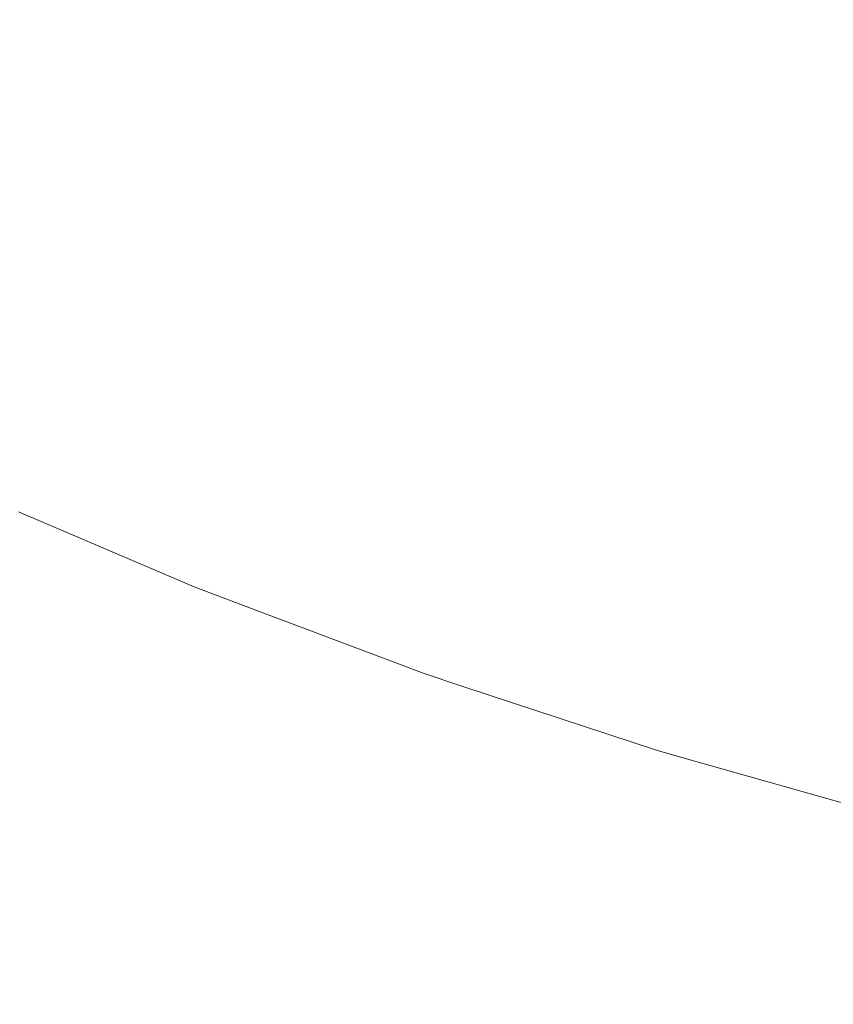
# Model space of a CAD drawing. Header units: centimetres. Extents: x -26 to 27.3, y 37.2 to 39.
# Tile 132 of 256: x -7.9403 to -7.9122, y 37.5001 to 37.5341. Entities that reach past the tile are written whole.
import ezdxf

# ---------------------------------------------------------------- set-up
doc = ezdxf.new("R2010")
doc.units = ezdxf.units.CM
doc.header["$LTSCALE"] = 2.54
doc.layers.add('Lucido design-1', color=7, linetype='Continuous')

# ---------------------------------------------------------------- blocks, each defined once
blk = doc.blocks.new('Gruppo-6-1')
at = {"color": 7, "linetype": 'Continuous', "lineweight": 9}
for points in [[(-25.859734, 38.900112, -349.282667), (-25.859734, 37.300112, -349.282667), (27.240266, 37.300112, -349.282667), (27.240266, 38.900112, -349.282667)], [(-25.859734, 38.900112, -373.24943), (-25.859734, 37.300112, -373.24943), (27.240266, 37.300112, -373.24943), (27.240266, 38.900112, -373.24943)]]:
    blk.add_3dface(points, dxfattribs=at)
for points, invisible_edges in [([(-7.926448, 37.534087, -349.721263), (-7.933434, 37.537068, -349.721263), (-7.93236, 37.539444, -349.718051), (-7.925476, 37.536506, -349.718051)], 15), ([(-7.926448, 37.534087, -373.688027), (-7.933434, 37.537068, -373.688027), (-7.93236, 37.539444, -373.684814), (-7.925476, 37.536506, -373.684814)], 15), ([(-7.918473, 37.533863, -349.718051), (-7.925476, 37.536506, -349.718051), (-7.924454, 37.539049, -349.714947), (-7.91756, 37.536448, -349.714947)], 15), ([(-7.918473, 37.533863, -373.684814), (-7.925476, 37.536506, -373.684814), (-7.924454, 37.539049, -373.68171), (-7.91756, 37.536448, -373.68171)], 15), ([(-7.935411, 37.532694, -349.727989), (-7.942449, 37.536057, -349.727989), (-7.9414, 37.538137, -349.724578), (-7.934452, 37.534816, -349.724578)], 15), ([(-7.935411, 37.532694, -373.694752), (-7.942449, 37.536057, -373.694752), (-7.9414, 37.538137, -373.691341), (-7.934452, 37.534816, -373.691341)], 15), ([(-7.927369, 37.531794, -349.724578), (-7.934452, 37.534816, -349.724578), (-7.933434, 37.537068, -349.721263), (-7.926448, 37.534087, -349.721263)], 15), ([(-7.927369, 37.531794, -373.691341), (-7.934452, 37.534816, -373.691341), (-7.933434, 37.537068, -373.688027), (-7.926448, 37.534087, -373.688027)], 15), ([(-7.919342, 37.531405, -349.721263), (-7.926448, 37.534087, -349.721263), (-7.925476, 37.536506, -349.718051), (-7.918473, 37.533863, -349.718051)], 15), ([(-7.919342, 37.531405, -373.688027), (-7.926448, 37.534087, -373.688027), (-7.925476, 37.536506, -373.684814), (-7.918473, 37.533863, -373.684814)], 15), ([(-7.911364, 37.53152, -349.718051), (-7.918473, 37.533863, -349.718051), (-7.91756, 37.536448, -349.714947), (-7.910562, 37.534141, -349.714947)], 15), ([(-7.911364, 37.53152, -373.684814), (-7.918473, 37.533863, -373.684814), (-7.91756, 37.536448, -373.68171), (-7.910562, 37.534141, -373.68171)], 15), ([(-7.936311, 37.530703, -349.731491), (-7.943432, 37.534106, -349.731491), (-7.942449, 37.536057, -349.727989), (-7.935411, 37.532694, -349.727989)], 15), ([(-7.936311, 37.530703, -373.698254), (-7.943432, 37.534106, -373.698254), (-7.942449, 37.536057, -373.694752), (-7.935411, 37.532694, -373.694752)], 15), ([(-7.928238, 37.529633, -349.727989), (-7.935411, 37.532694, -349.727989), (-7.934452, 37.534816, -349.724578), (-7.927369, 37.531794, -349.724578)], 15), ([(-7.928238, 37.529633, -373.694752), (-7.935411, 37.532694, -373.694752), (-7.934452, 37.534816, -373.691341), (-7.927369, 37.531794, -373.691341)], 15), ([(-7.93715, 37.528847, -349.735076), (-7.944349, 37.532287, -349.735076), (-7.943432, 37.534106, -349.731491), (-7.936311, 37.530703, -349.731491)], 15), ([(-7.93715, 37.528847, -373.701839), (-7.944349, 37.532287, -373.701839), (-7.943432, 37.534106, -373.698254), (-7.936311, 37.530703, -373.698254)], 15), ([(-7.920165, 37.529075, -349.724578), (-7.927369, 37.531794, -349.724578), (-7.926448, 37.534087, -349.721263), (-7.919342, 37.531405, -349.721263)], 15), ([(-7.920165, 37.529075, -373.691341), (-7.927369, 37.531794, -373.691341), (-7.926448, 37.534087, -373.688027), (-7.919342, 37.531405, -373.688027)], 15), ([(-7.912128, 37.529027, -349.721263), (-7.919342, 37.531405, -349.721263), (-7.918473, 37.533863, -349.718051), (-7.911364, 37.53152, -349.718051)], 15), ([(-7.912128, 37.529027, -373.688027), (-7.919342, 37.531405, -373.688027), (-7.918473, 37.533863, -373.684814), (-7.911364, 37.53152, -373.684814)], 15), ([(-7.929052, 37.527606, -349.731491), (-7.936311, 37.530703, -349.731491), (-7.935411, 37.532694, -349.727989), (-7.928238, 37.529633, -349.727989)], 15), ([(-7.929052, 37.527606, -373.698254), (-7.936311, 37.530703, -373.698254), (-7.935411, 37.532694, -373.694752), (-7.928238, 37.529633, -373.694752)], 15), ([(-7.937927, 37.527129, -349.738739), (-7.945198, 37.530603, -349.738739), (-7.944349, 37.532287, -349.735076), (-7.93715, 37.528847, -349.735076)], 15), ([(-7.937927, 37.527129, -373.705502), (-7.945198, 37.530603, -373.705502), (-7.944349, 37.532287, -373.701839), (-7.93715, 37.528847, -373.701839)], 15), ([(-7.920941, 37.526879, -349.727989), (-7.928238, 37.529633, -349.727989), (-7.927369, 37.531794, -349.724578), (-7.920165, 37.529075, -349.724578)], 15), ([(-7.920941, 37.526879, -373.694752), (-7.928238, 37.529633, -373.694752), (-7.927369, 37.531794, -373.691341), (-7.920165, 37.529075, -373.691341)], 15), ([(-7.912851, 37.526665, -349.724578), (-7.920165, 37.529075, -349.724578), (-7.919342, 37.531405, -349.721263), (-7.912128, 37.529027, -349.721263)], 15), ([(-7.912851, 37.526665, -373.691341), (-7.920165, 37.529075, -373.691341), (-7.919342, 37.531405, -373.688027), (-7.912128, 37.529027, -373.688027)], 15), ([(-7.93864, 37.525551, -349.742473), (-7.945978, 37.529057, -349.742473), (-7.945198, 37.530603, -349.738739), (-7.937927, 37.527129, -349.738739)], 15), ([(-7.93864, 37.525551, -373.709236), (-7.945978, 37.529057, -373.709236), (-7.945198, 37.530603, -373.705502), (-7.937927, 37.527129, -373.705502)], 15), ([(-7.929812, 37.525716, -349.735076), (-7.93715, 37.528847, -349.735076), (-7.936311, 37.530703, -349.731491), (-7.929052, 37.527606, -349.731491)], 15), ([(-7.929812, 37.525716, -373.701839), (-7.93715, 37.528847, -373.701839), (-7.936311, 37.530703, -373.698254), (-7.929052, 37.527606, -373.698254)], 15), ([(-7.921669, 37.524819, -349.731491), (-7.929052, 37.527606, -349.731491), (-7.928238, 37.529633, -349.727989), (-7.920941, 37.526879, -349.727989)], 15), ([(-7.921669, 37.524819, -373.698254), (-7.929052, 37.527606, -373.698254), (-7.928238, 37.529633, -373.694752), (-7.920941, 37.526879, -373.694752)], 15), ([(-7.939289, 37.524115, -349.746272), (-7.946687, 37.52765, -349.746272), (-7.945978, 37.529057, -349.742473), (-7.93864, 37.525551, -349.742473)], 15), ([(-7.939289, 37.524115, -373.713035), (-7.946687, 37.52765, -373.713035), (-7.945978, 37.529057, -373.709236), (-7.93864, 37.525551, -373.709236)], 15), ([(-7.913533, 37.524437, -349.727989), (-7.920941, 37.526879, -349.727989), (-7.920165, 37.529075, -349.724578), (-7.912851, 37.526665, -349.724578)], 15), ([(-7.913533, 37.524437, -373.694752), (-7.920941, 37.526879, -373.694752), (-7.920165, 37.529075, -373.691341), (-7.912851, 37.526665, -373.691341)], 15), ([(-7.930515, 37.523966, -349.738739), (-7.937927, 37.527129, -349.738739), (-7.93715, 37.528847, -349.735076), (-7.929812, 37.525716, -349.735076)], 15), ([(-7.930515, 37.523966, -373.705502), (-7.937927, 37.527129, -373.705502), (-7.93715, 37.528847, -373.701839), (-7.929812, 37.525716, -373.701839)], 15), ([(-7.905442, 37.524567, -349.724578), (-7.912851, 37.526665, -349.724578), (-7.912128, 37.529027, -349.721263), (-7.90482, 37.526957, -349.721263)], 15), ([(-7.905442, 37.524567, -373.691341), (-7.912851, 37.526665, -373.691341), (-7.912128, 37.529027, -373.688027), (-7.90482, 37.526957, -373.688027)], 15), ([(-7.939873, 37.522825, -349.75013), (-7.947325, 37.526386, -349.75013), (-7.946687, 37.52765, -349.746272), (-7.939289, 37.524115, -349.746272)], 15), ([(-7.939873, 37.522825, -373.716893), (-7.947325, 37.526386, -373.716893), (-7.946687, 37.52765, -373.713035), (-7.939289, 37.524115, -373.713035)], 15), ([(-7.922347, 37.522899, -349.735076), (-7.929812, 37.525716, -349.735076), (-7.929052, 37.527606, -349.731491), (-7.921669, 37.524819, -349.731491)], 15), ([(-7.922347, 37.522899, -373.701839), (-7.929812, 37.525716, -373.701839), (-7.929052, 37.527606, -373.698254), (-7.921669, 37.524819, -373.698254)], 15), ([(-7.931161, 37.522359, -349.742473), (-7.93864, 37.525551, -349.742473), (-7.937927, 37.527129, -349.738739), (-7.930515, 37.523966, -349.738739)], 15), ([(-7.931161, 37.522359, -373.709236), (-7.93864, 37.525551, -373.709236), (-7.937927, 37.527129, -373.705502), (-7.930515, 37.523966, -373.705502)], 15), ([(-7.914173, 37.522348, -349.731491), (-7.921669, 37.524819, -349.731491), (-7.920941, 37.526879, -349.727989), (-7.913533, 37.524437, -349.727989)], 15), ([(-7.914173, 37.522348, -373.698254), (-7.921669, 37.524819, -373.698254), (-7.920941, 37.526879, -373.694752), (-7.913533, 37.524437, -373.694752)], 15), ([(-7.906029, 37.522312, -349.727989), (-7.913533, 37.524437, -349.727989), (-7.912851, 37.526665, -349.724578), (-7.905442, 37.524567, -349.724578)], 15), ([(-7.906029, 37.522312, -373.694752), (-7.913533, 37.524437, -373.694752), (-7.912851, 37.526665, -373.691341), (-7.905442, 37.524567, -373.691341)], 15), ([(-7.94039, 37.52168, -349.754038), (-7.94789, 37.525264, -349.754038), (-7.947325, 37.526386, -349.75013), (-7.939873, 37.522825, -349.75013)], 15), ([(-7.94039, 37.52168, -373.720802), (-7.94789, 37.525264, -373.720802), (-7.947325, 37.526386, -373.716893), (-7.939873, 37.522825, -373.716893)], 15), ([(-7.922975, 37.521121, -349.738739), (-7.930515, 37.523966, -349.738739), (-7.929812, 37.525716, -349.735076), (-7.922347, 37.522899, -349.735076)], 15), ([(-7.922975, 37.521121, -373.705502), (-7.930515, 37.523966, -373.705502), (-7.929812, 37.525716, -373.701839), (-7.922347, 37.522899, -373.701839)], 15), ([(-7.931748, 37.520898, -349.746272), (-7.939289, 37.524115, -349.746272), (-7.93864, 37.525551, -349.742473), (-7.931161, 37.522359, -349.742473)], 15), ([(-7.931748, 37.520898, -373.713035), (-7.939289, 37.524115, -373.713035), (-7.93864, 37.525551, -373.709236), (-7.931161, 37.522359, -373.709236)], 15), ([(-7.91477, 37.520401, -349.735076), (-7.922347, 37.522899, -349.735076), (-7.921669, 37.524819, -349.731491), (-7.914173, 37.522348, -349.731491)], 15), ([(-7.91477, 37.520401, -373.701839), (-7.922347, 37.522899, -373.701839), (-7.921669, 37.524819, -373.698254), (-7.914173, 37.522348, -373.698254)], 15), ([(-7.90658, 37.520198, -349.731491), (-7.914173, 37.522348, -349.731491), (-7.913533, 37.524437, -349.727989), (-7.906029, 37.522312, -349.727989)], 15), ([(-7.90658, 37.520198, -373.698254), (-7.914173, 37.522348, -373.698254), (-7.913533, 37.524437, -373.694752), (-7.906029, 37.522312, -373.694752)], 15), ([(-7.932276, 37.519583, -349.75013), (-7.939873, 37.522825, -349.75013), (-7.939289, 37.524115, -349.746272), (-7.931748, 37.520898, -349.746272)], 15), ([(-7.932276, 37.519583, -373.716893), (-7.939873, 37.522825, -373.716893), (-7.939289, 37.524115, -373.713035), (-7.931748, 37.520898, -373.713035)], 15), ([(-7.923552, 37.519488, -349.742473), (-7.931161, 37.522359, -349.742473), (-7.930515, 37.523966, -349.738739), (-7.922975, 37.521121, -349.738739)], 15), ([(-7.923552, 37.519488, -373.709236), (-7.931161, 37.522359, -373.709236), (-7.930515, 37.523966, -373.705502), (-7.922975, 37.521121, -373.705502)], 15), ([(-7.932744, 37.518418, -349.754038), (-7.94039, 37.52168, -349.754038), (-7.939873, 37.522825, -349.75013), (-7.932276, 37.519583, -349.75013)], 15), ([(-7.932744, 37.518418, -373.720802), (-7.94039, 37.52168, -373.720802), (-7.939873, 37.522825, -373.716893), (-7.932276, 37.519583, -373.716893)], 15), ([(-7.915322, 37.518598, -349.738739), (-7.922975, 37.521121, -349.738739), (-7.922347, 37.522899, -349.735076), (-7.91477, 37.520401, -349.735076)], 15), ([(-7.915322, 37.518598, -373.705502), (-7.922975, 37.521121, -373.705502), (-7.922347, 37.522899, -373.701839), (-7.91477, 37.520401, -373.701839)], 15), ([(-7.924077, 37.518003, -349.746272), (-7.931748, 37.520898, -349.746272), (-7.931161, 37.522359, -349.742473), (-7.923552, 37.519488, -349.742473)], 15), ([(-7.924077, 37.518003, -373.713035), (-7.931748, 37.520898, -373.713035), (-7.931161, 37.522359, -373.709236), (-7.923552, 37.519488, -373.709236)], 15), ([(-7.907093, 37.518227, -349.735076), (-7.91477, 37.520401, -349.735076), (-7.914173, 37.522348, -349.731491), (-7.90658, 37.520198, -349.731491)], 15), ([(-7.907093, 37.518227, -373.701839), (-7.91477, 37.520401, -373.701839), (-7.914173, 37.522348, -373.698254), (-7.90658, 37.520198, -373.698254)], 15), ([(-7.933152, 37.517403, -349.757992), (-7.94084, 37.520684, -349.757992), (-7.94039, 37.52168, -349.754038), (-7.932744, 37.518418, -349.754038)], 15), ([(-7.933152, 37.517403, -373.724755), (-7.94084, 37.520684, -373.724755), (-7.94039, 37.52168, -373.720802), (-7.932744, 37.518418, -373.720802)], 15), ([(-7.924549, 37.516667, -349.75013), (-7.932276, 37.519583, -349.75013), (-7.931748, 37.520898, -349.746272), (-7.924077, 37.518003, -349.746272)], 15), ([(-7.924549, 37.516667, -373.716893), (-7.932276, 37.519583, -373.716893), (-7.931748, 37.520898, -373.713035), (-7.924077, 37.518003, -373.713035)], 15), ([(-7.915829, 37.516942, -349.742473), (-7.923552, 37.519488, -349.742473), (-7.922975, 37.521121, -349.738739), (-7.915322, 37.518598, -349.738739)], 15), ([(-7.915829, 37.516942, -373.709236), (-7.923552, 37.519488, -373.709236), (-7.922975, 37.521121, -373.705502), (-7.915322, 37.518598, -373.705502)], 15), ([(-7.933499, 37.516541, -349.761983), (-7.941223, 37.519837, -349.761983), (-7.94084, 37.520684, -349.757992), (-7.933152, 37.517403, -349.757992)], 15), ([(-7.933499, 37.516541, -373.728746), (-7.941223, 37.519837, -373.728746), (-7.94084, 37.520684, -373.724755), (-7.933152, 37.517403, -373.724755)], 15), ([(-7.907568, 37.516402, -349.738739), (-7.915322, 37.518598, -349.738739), (-7.91477, 37.520401, -349.735076), (-7.907093, 37.518227, -349.735076)], 15), ([(-7.907568, 37.516402, -373.705502), (-7.915322, 37.518598, -373.705502), (-7.91477, 37.520401, -373.701839), (-7.907093, 37.518227, -373.701839)], 15), ([(-7.933784, 37.515831, -349.766006), (-7.941538, 37.51914, -349.766006), (-7.941223, 37.519837, -349.761983), (-7.933499, 37.516541, -349.761983)], 15), ([(-7.933784, 37.515831, -373.732769), (-7.941538, 37.51914, -373.732769), (-7.941223, 37.519837, -373.728746), (-7.933499, 37.516541, -373.728746)], 15), ([(-7.924967, 37.515483, -349.754038), (-7.932744, 37.518418, -349.754038), (-7.932276, 37.519583, -349.75013), (-7.924549, 37.516667, -349.75013)], 15), ([(-7.924967, 37.515483, -373.720802), (-7.932744, 37.518418, -373.720802), (-7.932276, 37.519583, -373.716893), (-7.924549, 37.516667, -373.716893)], 15), ([(-7.91629, 37.515436, -349.746272), (-7.924077, 37.518003, -349.746272), (-7.923552, 37.519488, -349.742473), (-7.915829, 37.516942, -349.742473)], 15), ([(-7.91629, 37.515436, -373.713035), (-7.924077, 37.518003, -373.713035), (-7.923552, 37.519488, -373.709236), (-7.915829, 37.516942, -373.709236)], 15), ([(-7.934007, 37.515275, -349.770053), (-7.941785, 37.518594, -349.770053), (-7.941538, 37.51914, -349.766006), (-7.933784, 37.515831, -349.766006)], 15), ([(-7.934007, 37.515275, -373.736816), (-7.941785, 37.518594, -373.736816), (-7.941538, 37.51914, -373.732769), (-7.933784, 37.515831, -373.732769)], 15), ([(-7.934168, 37.514874, -349.774117), (-7.941963, 37.5182, -349.774117), (-7.941785, 37.518594, -349.770053), (-7.934007, 37.515275, -349.770053)], 15), ([(-7.934168, 37.514874, -373.74088), (-7.941963, 37.5182, -373.74088), (-7.941785, 37.518594, -373.736816), (-7.934007, 37.515275, -373.736816)], 15), ([(-7.908004, 37.514726, -349.742473), (-7.915829, 37.516942, -349.742473), (-7.915322, 37.518598, -349.738739), (-7.907568, 37.516402, -349.738739)], 15), ([(-7.908004, 37.514726, -373.709236), (-7.915829, 37.516942, -373.709236), (-7.915322, 37.518598, -373.705502), (-7.907568, 37.516402, -373.705502)], 15), ([(-7.934268, 37.514627, -349.778192), (-7.942073, 37.517958, -349.778192), (-7.941963, 37.5182, -349.774117), (-7.934168, 37.514874, -349.774117)], 15), ([(-7.934268, 37.514627, -373.744955), (-7.942073, 37.517958, -373.744955), (-7.941963, 37.5182, -373.74088), (-7.934168, 37.514874, -373.74088)], 15), ([(-7.925332, 37.514452, -349.757992), (-7.933152, 37.517403, -349.757992), (-7.932744, 37.518418, -349.754038), (-7.924967, 37.515483, -349.754038)], 15), ([(-7.925332, 37.514452, -373.724755), (-7.933152, 37.517403, -373.724755), (-7.932744, 37.518418, -373.720802), (-7.924967, 37.515483, -373.720802)], 15), ([(-7.934371, 37.514369, -349.988627), (-7.942187, 37.517704, -349.988627), (-7.942122, 37.517849, -349.984639), (-7.934312, 37.514516, -349.984639)], 15), ([(-7.934371, 37.514369, -373.95539), (-7.942187, 37.517704, -373.95539), (-7.942122, 37.517849, -373.951402), (-7.934312, 37.514516, -373.951402)], 15), ([(-7.940369, 37.517122, -349.982667), (-7.934305, 37.514534, -349.982667), (-7.934312, 37.514516, -349.984639), (-7.942122, 37.517849, -349.984639)], 14), ([(-7.940369, 37.517122, -373.94943), (-7.934305, 37.514534, -373.94943), (-7.934312, 37.514516, -373.951402), (-7.942122, 37.517849, -373.951402)], 14), ([(-7.934304, 37.514536, -349.782122), (-7.942113, 37.517868, -349.782122), (-7.942073, 37.517958, -349.778192), (-7.934268, 37.514627, -349.778192)], 15), ([(-7.934304, 37.514536, -373.748885), (-7.942113, 37.517868, -373.748885), (-7.942073, 37.517958, -373.744955), (-7.934268, 37.514627, -373.744955)], 15), ([(-7.942113, 37.517868, -349.782122), (-7.934304, 37.514536, -349.782122), (-7.934305, 37.514534, -349.782667), (-7.940369, 37.517122, -349.782667)], 11), ([(-7.942113, 37.517868, -373.748885), (-7.934304, 37.514536, -373.748885), (-7.934305, 37.514534, -373.74943), (-7.940369, 37.517122, -373.74943)], 11), ([(-7.916705, 37.514081, -349.75013), (-7.924549, 37.516667, -349.75013), (-7.924077, 37.518003, -349.746272), (-7.91629, 37.515436, -349.746272)], 15), ([(-7.916705, 37.514081, -373.716893), (-7.924549, 37.516667, -373.716893), (-7.924077, 37.518003, -373.713035), (-7.91629, 37.515436, -373.713035)], 15), ([(-7.93449, 37.514074, -349.992612), (-7.942318, 37.517415, -349.992612), (-7.942187, 37.517704, -349.988627), (-7.934371, 37.514369, -349.988627)], 15), ([(-7.93449, 37.514074, -373.959375), (-7.942318, 37.517415, -373.959375), (-7.942187, 37.517704, -373.95539), (-7.934371, 37.514369, -373.95539)], 15), ([(-7.934668, 37.513631, -349.996586), (-7.942515, 37.516979, -349.996586), (-7.942318, 37.517415, -349.992612), (-7.93449, 37.514074, -349.992612)], 15), ([(-7.934668, 37.513631, -373.963349), (-7.942515, 37.516979, -373.963349), (-7.942318, 37.517415, -373.959375), (-7.93449, 37.514074, -373.959375)], 15), ([(-7.925641, 37.513575, -349.761983), (-7.933499, 37.516541, -349.761983), (-7.933152, 37.517403, -349.757992), (-7.925332, 37.514452, -349.757992)], 15), ([(-7.925641, 37.513575, -373.728746), (-7.933499, 37.516541, -373.728746), (-7.933152, 37.517403, -373.724755), (-7.925332, 37.514452, -373.724755)], 15), ([(-7.934906, 37.51304, -350.000543), (-7.942777, 37.516398, -350.000543), (-7.942515, 37.516979, -349.996586), (-7.934668, 37.513631, -349.996586)], 15), ([(-7.934906, 37.51304, -373.967306), (-7.942777, 37.516398, -373.967306), (-7.942515, 37.516979, -373.963349), (-7.934668, 37.513631, -373.963349)], 15), ([(-7.934305, 37.514534, -349.982667), (-7.940369, 37.517122, -349.982667), (-7.940369, 37.517122, -349.782667), (-7.934305, 37.514534, -349.782667)], 10), ([(-7.934305, 37.514534, -373.94943), (-7.940369, 37.517122, -373.94943), (-7.940369, 37.517122, -373.74943), (-7.934305, 37.514534, -373.74943)], 10), ([(-7.908401, 37.513202, -349.746272), (-7.91629, 37.515436, -349.746272), (-7.915829, 37.516942, -349.742473), (-7.908004, 37.514726, -349.742473)], 15), ([(-7.908401, 37.513202, -373.713035), (-7.91629, 37.515436, -373.713035), (-7.915829, 37.516942, -373.709236), (-7.908004, 37.514726, -373.709236)], 15), ([(-7.925896, 37.512854, -349.766006), (-7.933784, 37.515831, -349.766006), (-7.933499, 37.516541, -349.761983), (-7.925641, 37.513575, -349.761983)], 15), ([(-7.925896, 37.512854, -373.732769), (-7.933784, 37.515831, -373.732769), (-7.933499, 37.516541, -373.728746), (-7.925641, 37.513575, -373.728746)], 15), ([(-7.917073, 37.512881, -349.754038), (-7.924967, 37.515483, -349.754038), (-7.924549, 37.516667, -349.75013), (-7.916705, 37.514081, -349.75013)], 15), ([(-7.917073, 37.512881, -373.720802), (-7.924967, 37.515483, -373.720802), (-7.924549, 37.516667, -373.716893), (-7.916705, 37.514081, -373.716893)], 15), ([(-7.935203, 37.5123, -350.004477), (-7.943106, 37.515673, -350.004477), (-7.942777, 37.516398, -350.000543), (-7.934906, 37.51304, -350.000543)], 15), ([(-7.935203, 37.5123, -373.97124), (-7.943106, 37.515673, -373.97124), (-7.942777, 37.516398, -373.967306), (-7.934906, 37.51304, -373.967306)], 15), ([(-7.926096, 37.51229, -349.770053), (-7.934007, 37.515275, -349.770053), (-7.933784, 37.515831, -349.766006), (-7.925896, 37.512854, -349.766006)], 15), ([(-7.926096, 37.51229, -373.736816), (-7.934007, 37.515275, -373.736816), (-7.933784, 37.515831, -373.732769), (-7.925896, 37.512854, -373.732769)], 15), ([(-7.935559, 37.511414, -350.00838), (-7.943499, 37.514802, -350.00838), (-7.943106, 37.515673, -350.004477), (-7.935203, 37.5123, -350.004477)], 15), ([(-7.935559, 37.511414, -373.975143), (-7.943499, 37.514802, -373.975143), (-7.943106, 37.515673, -373.97124), (-7.935203, 37.5123, -373.97124)], 15), ([(-7.917393, 37.511835, -349.757992), (-7.925332, 37.514452, -349.757992), (-7.924967, 37.515483, -349.754038), (-7.917073, 37.512881, -349.754038)], 15), ([(-7.917393, 37.511835, -373.724755), (-7.925332, 37.514452, -373.724755), (-7.924967, 37.515483, -373.720802), (-7.917073, 37.512881, -373.720802)], 15), ([(-7.92624, 37.511882, -349.774117), (-7.934168, 37.514874, -349.774117), (-7.934007, 37.515275, -349.770053), (-7.926096, 37.51229, -349.770053)], 15), ([(-7.92624, 37.511882, -373.74088), (-7.934168, 37.514874, -373.74088), (-7.934007, 37.515275, -373.736816), (-7.926096, 37.51229, -373.736816)], 15), ([(-7.908758, 37.511831, -349.75013), (-7.916705, 37.514081, -349.75013), (-7.91629, 37.515436, -349.746272), (-7.908401, 37.513202, -349.746272)], 15), ([(-7.908758, 37.511831, -373.716893), (-7.916705, 37.514081, -373.716893), (-7.91629, 37.515436, -373.713035), (-7.908401, 37.513202, -373.713035)], 15), ([(-7.935974, 37.510382, -350.012247), (-7.943957, 37.513789, -350.012247), (-7.943499, 37.514802, -350.00838), (-7.935559, 37.511414, -350.00838)], 15), ([(-7.935974, 37.510382, -373.97901), (-7.943957, 37.513789, -373.97901), (-7.943499, 37.514802, -373.975143), (-7.935559, 37.511414, -373.975143)], 15), ([(-7.926328, 37.511631, -349.778192), (-7.934268, 37.514627, -349.778192), (-7.934168, 37.514874, -349.774117), (-7.92624, 37.511882, -349.774117)], 15), ([(-7.926328, 37.511631, -373.744955), (-7.934268, 37.514627, -373.744955), (-7.934168, 37.514874, -373.74088), (-7.92624, 37.511882, -373.74088)], 15), ([(-7.926421, 37.511369, -349.988627), (-7.934371, 37.514369, -349.988627), (-7.934312, 37.514516, -349.984639), (-7.926368, 37.511518, -349.984639)], 15), ([(-7.926421, 37.511369, -373.95539), (-7.934371, 37.514369, -373.95539), (-7.934312, 37.514516, -373.951402), (-7.926368, 37.511518, -373.951402)], 15), ([(-7.934312, 37.514516, -349.984639), (-7.934305, 37.514534, -349.982667), (-7.932778, 37.513958, -349.982667)], 9), ([(-7.934312, 37.514516, -373.951402), (-7.934305, 37.514534, -373.94943), (-7.932778, 37.513958, -373.94943)], 9), ([(-7.932778, 37.513958, -349.982667), (-7.926362, 37.511537, -349.982667), (-7.926368, 37.511518, -349.984639), (-7.934312, 37.514516, -349.984639)], 14), ([(-7.932778, 37.513958, -373.94943), (-7.926362, 37.511537, -373.94943), (-7.926368, 37.511518, -373.951402), (-7.934312, 37.514516, -373.951402)], 14), ([(-7.932778, 37.513958, -349.782667), (-7.934305, 37.514534, -349.782667), (-7.934304, 37.514536, -349.782122)], 10), ([(-7.932778, 37.513958, -373.74943), (-7.934305, 37.514534, -373.74943), (-7.934304, 37.514536, -373.748885)], 10), ([(-7.934305, 37.514534, -349.782667), (-7.932778, 37.513958, -349.782667), (-7.932778, 37.513958, -349.982667), (-7.934305, 37.514534, -349.982667)], 10), ([(-7.934305, 37.514534, -373.74943), (-7.932778, 37.513958, -373.74943), (-7.932778, 37.513958, -373.94943), (-7.934305, 37.514534, -373.94943)], 10), ([(-7.926361, 37.511538, -349.782122), (-7.934304, 37.514536, -349.782122), (-7.934268, 37.514627, -349.778192), (-7.926328, 37.511631, -349.778192)], 15), ([(-7.926361, 37.511538, -373.748885), (-7.934304, 37.514536, -373.748885), (-7.934268, 37.514627, -373.744955), (-7.926328, 37.511631, -373.744955)], 15), ([(-7.934304, 37.514536, -349.782122), (-7.926361, 37.511538, -349.782122), (-7.926362, 37.511537, -349.782667), (-7.932778, 37.513958, -349.782667)], 11), ([(-7.934304, 37.514536, -373.748885), (-7.926361, 37.511538, -373.748885), (-7.926362, 37.511537, -373.74943), (-7.932778, 37.513958, -373.74943)], 11), ([(-7.917665, 37.510946, -349.761983), (-7.925641, 37.513575, -349.761983), (-7.925332, 37.514452, -349.757992), (-7.917393, 37.511835, -349.757992)], 15), ([(-7.917665, 37.510946, -373.728746), (-7.925641, 37.513575, -373.728746), (-7.925332, 37.514452, -373.724755), (-7.917393, 37.511835, -373.724755)], 15), ([(-7.926527, 37.511069, -349.992612), (-7.93449, 37.514074, -349.992612), (-7.934371, 37.514369, -349.988627), (-7.926421, 37.511369, -349.988627)], 15), ([(-7.926527, 37.511069, -373.959375), (-7.93449, 37.514074, -373.959375), (-7.934371, 37.514369, -373.95539), (-7.926421, 37.511369, -373.95539)], 15), ([(-7.909075, 37.510616, -349.754038), (-7.917073, 37.512881, -349.754038), (-7.916705, 37.514081, -349.75013), (-7.908758, 37.511831, -349.75013)], 15), ([(-7.909075, 37.510616, -373.720802), (-7.917073, 37.512881, -373.720802), (-7.916705, 37.514081, -373.716893), (-7.908758, 37.511831, -373.716893)], 15), ([(-7.936447, 37.509205, -350.01607), (-7.94448, 37.512632, -350.01607), (-7.943957, 37.513789, -350.012247), (-7.935974, 37.510382, -350.012247)], 15), ([(-7.936447, 37.509205, -373.982833), (-7.94448, 37.512632, -373.982833), (-7.943957, 37.513789, -373.97901), (-7.935974, 37.510382, -373.97901)], 15), ([(-7.926686, 37.510619, -349.996586), (-7.934668, 37.513631, -349.996586), (-7.93449, 37.514074, -349.992612), (-7.926527, 37.511069, -349.992612)], 15), ([(-7.926686, 37.510619, -373.963349), (-7.934668, 37.513631, -373.963349), (-7.93449, 37.514074, -373.959375), (-7.926527, 37.511069, -373.959375)], 15), ([(-7.926362, 37.511537, -349.982667), (-7.932778, 37.513958, -349.982667), (-7.932778, 37.513958, -349.782667), (-7.926362, 37.511537, -349.782667)], 10), ([(-7.926362, 37.511537, -373.94943), (-7.932778, 37.513958, -373.94943), (-7.932778, 37.513958, -373.74943), (-7.926362, 37.511537, -373.74943)], 10), ([(-7.926898, 37.510018, -350.000543), (-7.934906, 37.51304, -350.000543), (-7.934668, 37.513631, -349.996586), (-7.926686, 37.510619, -349.996586)], 15), ([(-7.926898, 37.510018, -373.967306), (-7.934906, 37.51304, -373.967306), (-7.934668, 37.513631, -373.963349), (-7.926686, 37.510619, -373.963349)], 15), ([(-7.917889, 37.510215, -349.766006), (-7.925896, 37.512854, -349.766006), (-7.925641, 37.513575, -349.761983), (-7.917665, 37.510946, -349.761983)], 15), ([(-7.917889, 37.510215, -373.732769), (-7.925896, 37.512854, -373.732769), (-7.925641, 37.513575, -373.728746), (-7.917665, 37.510946, -373.728746)], 15), ([(-7.927164, 37.509267, -350.004477), (-7.935203, 37.5123, -350.004477), (-7.934906, 37.51304, -350.000543), (-7.926898, 37.510018, -350.000543)], 15), ([(-7.927164, 37.509267, -373.97124), (-7.935203, 37.5123, -373.97124), (-7.934906, 37.51304, -373.967306), (-7.926898, 37.510018, -373.967306)], 15), ([(-7.918064, 37.509642, -349.770053), (-7.926096, 37.51229, -349.770053), (-7.925896, 37.512854, -349.766006), (-7.917889, 37.510215, -349.766006)], 15), ([(-7.918064, 37.509642, -373.736816), (-7.926096, 37.51229, -373.736816), (-7.925896, 37.512854, -373.732769), (-7.917889, 37.510215, -373.732769)], 15), ([(-7.90935, 37.509558, -349.757992), (-7.917393, 37.511835, -349.757992), (-7.917073, 37.512881, -349.754038), (-7.909075, 37.510616, -349.754038)], 15), ([(-7.90935, 37.509558, -373.724755), (-7.917393, 37.511835, -373.724755), (-7.917073, 37.512881, -373.720802), (-7.909075, 37.510616, -373.720802)], 15), ([(-7.936977, 37.507884, -350.019843), (-7.945066, 37.511335, -350.019843), (-7.94448, 37.512632, -350.01607), (-7.936447, 37.509205, -350.01607)], 15), ([(-7.936977, 37.507884, -373.986606), (-7.945066, 37.511335, -373.986606), (-7.94448, 37.512632, -373.982833), (-7.936447, 37.509205, -373.982833)], 15), ([(-7.927482, 37.508366, -350.00838), (-7.935559, 37.511414, -350.00838), (-7.935203, 37.5123, -350.004477), (-7.927164, 37.509267, -350.004477)], 15), ([(-7.927482, 37.508366, -373.975143), (-7.935559, 37.511414, -373.975143), (-7.935203, 37.5123, -373.97124), (-7.927164, 37.509267, -373.97124)], 15), ([(-7.918191, 37.509229, -349.774117), (-7.92624, 37.511882, -349.774117), (-7.926096, 37.51229, -349.770053), (-7.918064, 37.509642, -349.770053)], 15), ([(-7.918191, 37.509229, -373.74088), (-7.92624, 37.511882, -373.74088), (-7.926096, 37.51229, -373.736816), (-7.918064, 37.509642, -373.736816)], 15), ([(-7.918269, 37.508974, -349.778192), (-7.926328, 37.511631, -349.778192), (-7.92624, 37.511882, -349.774117), (-7.918191, 37.509229, -349.774117)], 15), ([(-7.918269, 37.508974, -373.744955), (-7.926328, 37.511631, -373.744955), (-7.92624, 37.511882, -373.74088), (-7.918191, 37.509229, -373.74088)], 15), ([(-7.909584, 37.508658, -349.761983), (-7.917665, 37.510946, -349.761983), (-7.917393, 37.511835, -349.757992), (-7.90935, 37.509558, -349.757992)], 15), ([(-7.909584, 37.508658, -373.728746), (-7.917665, 37.510946, -373.728746), (-7.917393, 37.511835, -373.724755), (-7.90935, 37.509558, -373.724755)], 15), ([(-7.927852, 37.507317, -350.012247), (-7.935974, 37.510382, -350.012247), (-7.935559, 37.511414, -350.00838), (-7.927482, 37.508366, -350.00838)], 15), ([(-7.927852, 37.507317, -373.97901), (-7.935974, 37.510382, -373.97901), (-7.935559, 37.511414, -373.975143), (-7.927482, 37.508366, -373.975143)], 15), ([(-7.918443, 37.508405, -349.992612), (-7.926527, 37.511069, -349.992612), (-7.926421, 37.511369, -349.988627), (-7.91835, 37.508709, -349.988627)], 15), ([(-7.918443, 37.508405, -373.959375), (-7.926527, 37.511069, -373.959375), (-7.926421, 37.511369, -373.95539), (-7.91835, 37.508709, -373.95539)], 15), ([(-7.91835, 37.508709, -349.988627), (-7.926421, 37.511369, -349.988627), (-7.926368, 37.511518, -349.984639), (-7.918304, 37.50886, -349.984639)], 15), ([(-7.91835, 37.508709, -373.95539), (-7.926421, 37.511369, -373.95539), (-7.926368, 37.511518, -373.951402), (-7.918304, 37.50886, -373.951402)], 15), ([(-7.926368, 37.511518, -349.984639), (-7.926362, 37.511537, -349.982667), (-7.925056, 37.511106, -349.982667)], 9), ([(-7.926368, 37.511518, -373.951402), (-7.926362, 37.511537, -373.94943), (-7.925056, 37.511106, -373.94943)], 9), ([(-7.925056, 37.511106, -349.982667), (-7.918298, 37.508879, -349.982667), (-7.918304, 37.50886, -349.984639), (-7.926368, 37.511518, -349.984639)], 14), ([(-7.925056, 37.511106, -373.94943), (-7.918298, 37.508879, -373.94943), (-7.918304, 37.50886, -373.951402), (-7.926368, 37.511518, -373.951402)], 14), ([(-7.925056, 37.511106, -349.782667), (-7.926362, 37.511537, -349.782667), (-7.926361, 37.511538, -349.782122)], 10), ([(-7.925056, 37.511106, -373.74943), (-7.926362, 37.511537, -373.74943), (-7.926361, 37.511538, -373.748885)], 10), ([(-7.926362, 37.511537, -349.782667), (-7.925056, 37.511106, -349.782667), (-7.925056, 37.511106, -349.982667), (-7.926362, 37.511537, -349.982667)], 10), ([(-7.926362, 37.511537, -373.74943), (-7.925056, 37.511106, -373.74943), (-7.925056, 37.511106, -373.94943), (-7.926362, 37.511537, -373.94943)], 10), ([(-7.918298, 37.50888, -349.782122), (-7.926361, 37.511538, -349.782122), (-7.926328, 37.511631, -349.778192), (-7.918269, 37.508974, -349.778192)], 15), ([(-7.918298, 37.50888, -373.748885), (-7.926361, 37.511538, -373.748885), (-7.926328, 37.511631, -373.744955), (-7.918269, 37.508974, -373.744955)], 15), ([(-7.926361, 37.511538, -349.782122), (-7.918298, 37.50888, -349.782122), (-7.918298, 37.508879, -349.782667), (-7.925056, 37.511106, -349.782667)], 11), ([(-7.926361, 37.511538, -373.748885), (-7.918298, 37.50888, -373.748885), (-7.918298, 37.508879, -373.74943), (-7.925056, 37.511106, -373.74943)], 11), ([(-7.937565, 37.506421, -350.02356), (-7.945716, 37.509899, -350.02356), (-7.945066, 37.511335, -350.019843), (-7.936977, 37.507884, -350.019843)], 15), ([(-7.937565, 37.506421, -373.990324), (-7.945716, 37.509899, -373.990324), (-7.945066, 37.511335, -373.986606), (-7.936977, 37.507884, -373.986606)], 15), ([(-7.918583, 37.507948, -349.996586), (-7.926686, 37.510619, -349.996586), (-7.926527, 37.511069, -349.992612), (-7.918443, 37.508405, -349.992612)], 15), ([(-7.918583, 37.507948, -373.963349), (-7.926686, 37.510619, -373.963349), (-7.926527, 37.511069, -373.959375), (-7.918443, 37.508405, -373.959375)], 15), ([(-7.918298, 37.508879, -349.982667), (-7.925056, 37.511106, -349.982667), (-7.925056, 37.511106, -349.782667), (-7.918298, 37.508879, -349.782667)], 10), ([(-7.918298, 37.508879, -373.94943), (-7.925056, 37.511106, -373.94943), (-7.925056, 37.511106, -373.74943), (-7.918298, 37.508879, -373.74943)], 10), ([(-7.909777, 37.507918, -349.766006), (-7.917889, 37.510215, -349.766006), (-7.917665, 37.510946, -349.761983), (-7.909584, 37.508658, -349.761983)], 15), ([(-7.909777, 37.507918, -373.732769), (-7.917889, 37.510215, -373.732769), (-7.917665, 37.510946, -373.728746), (-7.909584, 37.508658, -373.728746)], 15), ([(-7.928275, 37.506121, -350.01607), (-7.936447, 37.509205, -350.01607), (-7.935974, 37.510382, -350.012247), (-7.927852, 37.507317, -350.012247)], 15), ([(-7.928275, 37.506121, -373.982833), (-7.936447, 37.509205, -373.982833), (-7.935974, 37.510382, -373.97901), (-7.927852, 37.507317, -373.97901)], 15), ([(-7.91877, 37.507338, -350.000543), (-7.926898, 37.510018, -350.000543), (-7.926686, 37.510619, -349.996586), (-7.918583, 37.507948, -349.996586)], 15), ([(-7.91877, 37.507338, -373.967306), (-7.926898, 37.510018, -373.967306), (-7.926686, 37.510619, -373.963349), (-7.918583, 37.507948, -373.963349)], 15), ([(-7.919003, 37.506577, -350.004477), (-7.927164, 37.509267, -350.004477), (-7.926898, 37.510018, -350.000543), (-7.91877, 37.507338, -350.000543)], 15), ([(-7.919003, 37.506577, -373.97124), (-7.927164, 37.509267, -373.97124), (-7.926898, 37.510018, -373.967306), (-7.91877, 37.507338, -373.967306)], 15), ([(-7.909928, 37.507338, -349.770053), (-7.918064, 37.509642, -349.770053), (-7.917889, 37.510215, -349.766006), (-7.909777, 37.507918, -349.766006)], 15), ([(-7.909928, 37.507338, -373.736816), (-7.918064, 37.509642, -373.736816), (-7.917889, 37.510215, -373.732769), (-7.909777, 37.507918, -373.732769)], 15), ([(-7.938209, 37.504818, -350.027215), (-7.946427, 37.508325, -350.027215), (-7.945716, 37.509899, -350.02356), (-7.937565, 37.506421, -350.02356)], 15), ([(-7.938209, 37.504818, -373.993978), (-7.946427, 37.508325, -373.993978), (-7.945716, 37.509899, -373.990324), (-7.937565, 37.506421, -373.990324)], 15), ([(-7.910037, 37.50692, -349.774117), (-7.918191, 37.509229, -349.774117), (-7.918064, 37.509642, -349.770053), (-7.909928, 37.507338, -349.770053)], 15), ([(-7.910037, 37.50692, -373.74088), (-7.918191, 37.509229, -373.74088), (-7.918064, 37.509642, -373.736816), (-7.909928, 37.507338, -373.736816)], 15), ([(-7.928749, 37.504779, -350.019843), (-7.936977, 37.507884, -350.019843), (-7.936447, 37.509205, -350.01607), (-7.928275, 37.506121, -350.01607)], 15), ([(-7.928749, 37.504779, -373.986606), (-7.936977, 37.507884, -373.986606), (-7.936447, 37.509205, -373.982833), (-7.928275, 37.506121, -373.982833)], 15), ([(-7.919283, 37.505664, -350.00838), (-7.927482, 37.508366, -350.00838), (-7.927164, 37.509267, -350.004477), (-7.919003, 37.506577, -350.004477)], 15), ([(-7.919283, 37.505664, -373.975143), (-7.927482, 37.508366, -373.975143), (-7.927164, 37.509267, -373.97124), (-7.919003, 37.506577, -373.97124)], 15), ([(-7.910104, 37.506662, -349.778192), (-7.918269, 37.508974, -349.778192), (-7.918191, 37.509229, -349.774117), (-7.910037, 37.50692, -349.774117)], 15), ([(-7.910104, 37.506662, -373.744955), (-7.918269, 37.508974, -373.744955), (-7.918191, 37.509229, -373.74088), (-7.910037, 37.50692, -373.74088)], 15), ([(-7.910254, 37.506086, -349.992612), (-7.918443, 37.508405, -349.992612), (-7.91835, 37.508709, -349.988627), (-7.910174, 37.506393, -349.988627)], 15), ([(-7.910254, 37.506086, -373.959375), (-7.918443, 37.508405, -373.959375), (-7.91835, 37.508709, -373.95539), (-7.910174, 37.506393, -373.95539)], 15), ([(-7.910174, 37.506393, -349.988627), (-7.91835, 37.508709, -349.988627), (-7.918304, 37.50886, -349.984639), (-7.910134, 37.506547, -349.984639)], 15), ([(-7.910174, 37.506393, -373.95539), (-7.91835, 37.508709, -373.95539), (-7.918304, 37.50886, -373.951402), (-7.910134, 37.506547, -373.951402)], 15), ([(-7.918304, 37.50886, -349.984639), (-7.918298, 37.508879, -349.982667), (-7.917217, 37.508573, -349.982667)], 9), ([(-7.918304, 37.50886, -373.951402), (-7.918298, 37.508879, -373.94943), (-7.917217, 37.508573, -373.94943)], 9), ([(-7.917217, 37.508573, -349.982667), (-7.910129, 37.506565, -349.982667), (-7.910134, 37.506547, -349.984639), (-7.918304, 37.50886, -349.984639)], 14), ([(-7.917217, 37.508573, -373.94943), (-7.910129, 37.506565, -373.94943), (-7.910134, 37.506547, -373.951402), (-7.918304, 37.50886, -373.951402)], 14), ([(-7.910129, 37.506567, -349.782122), (-7.918298, 37.50888, -349.782122), (-7.918269, 37.508974, -349.778192), (-7.910104, 37.506662, -349.778192)], 15), ([(-7.910129, 37.506567, -373.748885), (-7.918298, 37.50888, -373.748885), (-7.918269, 37.508974, -373.744955), (-7.910104, 37.506662, -373.744955)], 15), ([(-7.918298, 37.50888, -349.782122), (-7.910129, 37.506567, -349.782122), (-7.910129, 37.506565, -349.782667), (-7.917217, 37.508573, -349.782667)], 11), ([(-7.917217, 37.508573, -349.782667), (-7.918298, 37.508879, -349.782667), (-7.918298, 37.50888, -349.782122)], 10), ([(-7.918298, 37.50888, -373.748885), (-7.910129, 37.506567, -373.748885), (-7.910129, 37.506565, -373.74943), (-7.917217, 37.508573, -373.74943)], 11), ([(-7.917217, 37.508573, -373.74943), (-7.918298, 37.508879, -373.74943), (-7.918298, 37.50888, -373.748885)], 10), ([(-7.918298, 37.508879, -349.782667), (-7.917217, 37.508573, -349.782667), (-7.917217, 37.508573, -349.982667), (-7.918298, 37.508879, -349.982667)], 10), ([(-7.918298, 37.508879, -373.74943), (-7.917217, 37.508573, -373.74943), (-7.917217, 37.508573, -373.94943), (-7.918298, 37.508879, -373.94943)], 10), ([(-7.938909, 37.503078, -350.030801), (-7.9472, 37.506616, -350.030801), (-7.946427, 37.508325, -350.027215), (-7.938209, 37.504818, -350.027215)], 15), ([(-7.938909, 37.503078, -373.997564), (-7.9472, 37.506616, -373.997564), (-7.946427, 37.508325, -373.993978), (-7.938209, 37.504818, -373.993978)], 15), ([(-7.919609, 37.5046, -350.012247), (-7.927852, 37.507317, -350.012247), (-7.927482, 37.508366, -350.00838), (-7.919283, 37.505664, -350.00838)], 15), ([(-7.919609, 37.5046, -373.97901), (-7.927852, 37.507317, -373.97901), (-7.927482, 37.508366, -373.975143), (-7.919283, 37.505664, -373.975143)], 15), ([(-7.910375, 37.505623, -349.996586), (-7.918583, 37.507948, -349.996586), (-7.918443, 37.508405, -349.992612), (-7.910254, 37.506086, -349.992612)], 15), ([(-7.910375, 37.505623, -373.963349), (-7.918583, 37.507948, -373.963349), (-7.918443, 37.508405, -373.959375), (-7.910254, 37.506086, -373.959375)], 15), ([(-7.910129, 37.506565, -349.982667), (-7.917217, 37.508573, -349.982667), (-7.917217, 37.508573, -349.782667), (-7.910129, 37.506565, -349.782667)], 10), ([(-7.910129, 37.506565, -373.94943), (-7.917217, 37.508573, -373.94943), (-7.917217, 37.508573, -373.74943), (-7.910129, 37.506565, -373.74943)], 10), ([(-7.929275, 37.503292, -350.02356), (-7.937565, 37.506421, -350.02356), (-7.936977, 37.507884, -350.019843), (-7.928749, 37.504779, -350.019843)], 15), ([(-7.929275, 37.503292, -373.990324), (-7.937565, 37.506421, -373.990324), (-7.936977, 37.507884, -373.986606), (-7.928749, 37.504779, -373.986606)], 15), ([(-7.910535, 37.505007, -350.000543), (-7.91877, 37.507338, -350.000543), (-7.918583, 37.507948, -349.996586), (-7.910375, 37.505623, -349.996586)], 15), ([(-7.910535, 37.505007, -373.967306), (-7.91877, 37.507338, -373.967306), (-7.918583, 37.507948, -373.963349), (-7.910375, 37.505623, -373.963349)], 15), ([(-7.91998, 37.503387, -350.01607), (-7.928275, 37.506121, -350.01607), (-7.927852, 37.507317, -350.012247), (-7.919609, 37.5046, -350.012247)], 15), ([(-7.91998, 37.503387, -373.982833), (-7.928275, 37.506121, -373.982833), (-7.927852, 37.507317, -373.97901), (-7.919609, 37.5046, -373.97901)], 15), ([(-7.910736, 37.504236, -350.004477), (-7.919003, 37.506577, -350.004477), (-7.91877, 37.507338, -350.000543), (-7.910535, 37.505007, -350.000543)], 15), ([(-7.910736, 37.504236, -373.97124), (-7.919003, 37.506577, -373.97124), (-7.91877, 37.507338, -373.967306), (-7.910535, 37.505007, -373.967306)], 15), ([(-7.939662, 37.501202, -350.034311), (-7.948032, 37.504774, -350.034311), (-7.9472, 37.506616, -350.030801), (-7.938909, 37.503078, -350.030801)], 15), ([(-7.939662, 37.501202, -374.001074), (-7.948032, 37.504774, -374.001074), (-7.9472, 37.506616, -373.997564), (-7.938909, 37.503078, -373.997564)], 15), ([(-7.92985, 37.501664, -350.027215), (-7.938209, 37.504818, -350.027215), (-7.937565, 37.506421, -350.02356), (-7.929275, 37.503292, -350.02356)], 15), ([(-7.92985, 37.501664, -373.993978), (-7.938209, 37.504818, -373.993978), (-7.937565, 37.506421, -373.990324), (-7.929275, 37.503292, -373.990324)], 15), ([(-7.910977, 37.503311, -350.00838), (-7.919283, 37.505664, -350.00838), (-7.919003, 37.506577, -350.004477), (-7.910736, 37.504236, -350.004477)], 15), ([(-7.910977, 37.503311, -373.975143), (-7.919283, 37.505664, -373.975143), (-7.919003, 37.506577, -373.97124), (-7.910736, 37.504236, -373.97124)], 15), ([(-7.920397, 37.502025, -350.019843), (-7.928749, 37.504779, -350.019843), (-7.928275, 37.506121, -350.01607), (-7.91998, 37.503387, -350.01607)], 15), ([(-7.920397, 37.502025, -373.986606), (-7.928749, 37.504779, -373.986606), (-7.928275, 37.506121, -373.982833), (-7.91998, 37.503387, -373.982833)], 15), ([(-7.911257, 37.502235, -350.012247), (-7.919609, 37.5046, -350.012247), (-7.919283, 37.505664, -350.00838), (-7.910977, 37.503311, -350.00838)], 15), ([(-7.911257, 37.502235, -373.97901), (-7.919609, 37.5046, -373.97901), (-7.919283, 37.505664, -373.975143), (-7.910977, 37.503311, -373.975143)], 15), ([(-7.940469, 37.499194, -350.037741), (-7.948924, 37.502802, -350.037741), (-7.948032, 37.504774, -350.034311), (-7.939662, 37.501202, -350.034311)], 15), ([(-7.940469, 37.499194, -374.004504), (-7.948924, 37.502802, -374.004504), (-7.948032, 37.504774, -374.001074), (-7.939662, 37.501202, -374.001074)], 15), ([(-7.930475, 37.499895, -350.030801), (-7.938909, 37.503078, -350.030801), (-7.938209, 37.504818, -350.027215), (-7.92985, 37.501664, -350.027215)], 15), ([(-7.930475, 37.499895, -373.997564), (-7.938909, 37.503078, -373.997564), (-7.938209, 37.504818, -373.993978), (-7.92985, 37.501664, -373.993978)], 15), ([(-7.920859, 37.500518, -350.02356), (-7.929275, 37.503292, -350.02356), (-7.928749, 37.504779, -350.019843), (-7.920397, 37.502025, -350.019843)], 15), ([(-7.920859, 37.500518, -373.990324), (-7.929275, 37.503292, -373.990324), (-7.928749, 37.504779, -373.986606), (-7.920397, 37.502025, -373.986606)], 15), ([(-7.911577, 37.501007, -350.01607), (-7.91998, 37.503387, -350.01607), (-7.919609, 37.5046, -350.012247), (-7.911257, 37.502235, -350.012247)], 15), ([(-7.911577, 37.501007, -373.982833), (-7.91998, 37.503387, -373.982833), (-7.919609, 37.5046, -373.97901), (-7.911257, 37.502235, -373.97901)], 15), ([(-7.921364, 37.498867, -350.027215), (-7.92985, 37.501664, -350.027215), (-7.929275, 37.503292, -350.02356), (-7.920859, 37.500518, -350.02356)], 15), ([(-7.921364, 37.498867, -373.993978), (-7.92985, 37.501664, -373.993978), (-7.929275, 37.503292, -373.990324), (-7.920859, 37.500518, -373.990324)], 15), ([(-7.911935, 37.499629, -350.019843), (-7.920397, 37.502025, -350.019843), (-7.91998, 37.503387, -350.01607), (-7.911577, 37.501007, -350.01607)], 15), ([(-7.911935, 37.499629, -373.986606), (-7.920397, 37.502025, -373.986606), (-7.91998, 37.503387, -373.982833), (-7.911577, 37.501007, -373.982833)], 15), ([(-7.931148, 37.497989, -350.034311), (-7.939662, 37.501202, -350.034311), (-7.938909, 37.503078, -350.030801), (-7.930475, 37.499895, -350.030801)], 15), ([(-7.931148, 37.497989, -374.001074), (-7.939662, 37.501202, -374.001074), (-7.938909, 37.503078, -373.997564), (-7.930475, 37.499895, -373.997564)], 15), ([(-7.912333, 37.498104, -350.02356), (-7.920859, 37.500518, -350.02356), (-7.920397, 37.502025, -350.019843), (-7.911935, 37.499629, -350.019843)], 15), ([(-7.912333, 37.498104, -373.990324), (-7.920859, 37.500518, -373.990324), (-7.920397, 37.502025, -373.986606), (-7.911935, 37.499629, -373.986606)], 15), ([(-7.921914, 37.497073, -350.030801), (-7.930475, 37.499895, -350.030801), (-7.92985, 37.501664, -350.027215), (-7.921364, 37.498867, -350.027215)], 15), ([(-7.921914, 37.497073, -373.997564), (-7.930475, 37.499895, -373.997564), (-7.92985, 37.501664, -373.993978), (-7.921364, 37.498867, -373.993978)], 15), ([(-7.931869, 37.495949, -350.037741), (-7.940469, 37.499194, -350.037741), (-7.939662, 37.501202, -350.034311), (-7.931148, 37.497989, -350.034311)], 15), ([(-7.931869, 37.495949, -374.004504), (-7.940469, 37.499194, -374.004504), (-7.939662, 37.501202, -374.001074), (-7.931148, 37.497989, -374.001074)], 15), ([(-7.912768, 37.496432, -350.027215), (-7.921364, 37.498867, -350.027215), (-7.920859, 37.500518, -350.02356), (-7.912333, 37.498104, -350.02356)], 15), ([(-7.912768, 37.496432, -373.993978), (-7.921364, 37.498867, -373.993978), (-7.920859, 37.500518, -373.990324), (-7.912333, 37.498104, -373.990324)], 15)]:
    blk.add_3dface(points, dxfattribs=dict(at, invisible_edges=invisible_edges))

msp = doc.modelspace()

# ---------------------------------------------------------------- block references
at = {"layer": 'Lucido design-1', "color": 7}
msp.add_blockref('Gruppo-6-1', (0, 0), dxfattribs=at)

doc.saveas('drawing.dxf')
